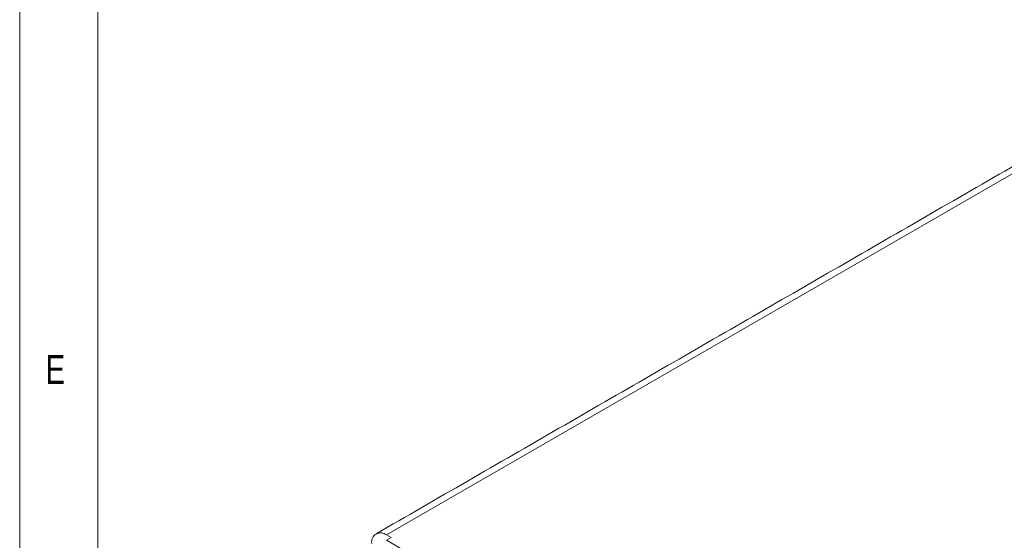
# Model space of a CAD drawing. Header units: inches. Extents: x 0.2 to 16.3, y 0.2 to 11.5.
# Tile 7 of 23: x 0.2 to 2.7, y 2.5 to 3.8. Entities that reach past the tile are written whole.
import ezdxf

# ---------------------------------------------------------------- set-up
doc = ezdxf.new("R2010")
doc.units = ezdxf.units.IN
doc.header["$MEASUREMENT"] = 0
doc.styles.add('SLDTEXTSTYLE0', font='TXT', dxfattribs={"width": 0.75})

msp = doc.modelspace()

# ---------------------------------------------------------------- linework, layer by layer
at = {"color": 7, "linetype": 'Continuous', "lineweight": 0}
for p, q in [((0.1969, 11.4961), (0.1969, 0.1969)), ((0.3937, 11.2992), (0.3937, 0.3937))]:
    msp.add_line(p, q, dxfattribs=at)
at = {"color": 7, "linetype": 'Continuous', "lineweight": 15}
for p, q in [((2.9681, 3.5516), (1.1221, 2.486)), ((1.1221, 2.486), (1.1339, 2.4792)), ((1.1339, 2.4792), (1.1221, 2.4724)), ((1.1221, 2.4724), (2.9097, 1.4404))]:
    msp.add_line(p, q, dxfattribs=at)
msp.add_arc((1.1076, 2.4681), 0.023, 50.7967, 189.2142, dxfattribs=at)
msp.add_open_spline([(2.9418, 3.5543), (1.0958, 2.4886)], degree=1, dxfattribs=at)

# ---------------------------------------------------------------- texts
at = {"color": 7, "linetype": 'Continuous', "lineweight": 0, "insert": (0.2625, 2.9397), "char_height": 0.0729, "attachment_point": 1, "style": 'SLDTEXTSTYLE0'}
msp.add_mtext('E', dxfattribs=at)

doc.saveas('drawing.dxf')
